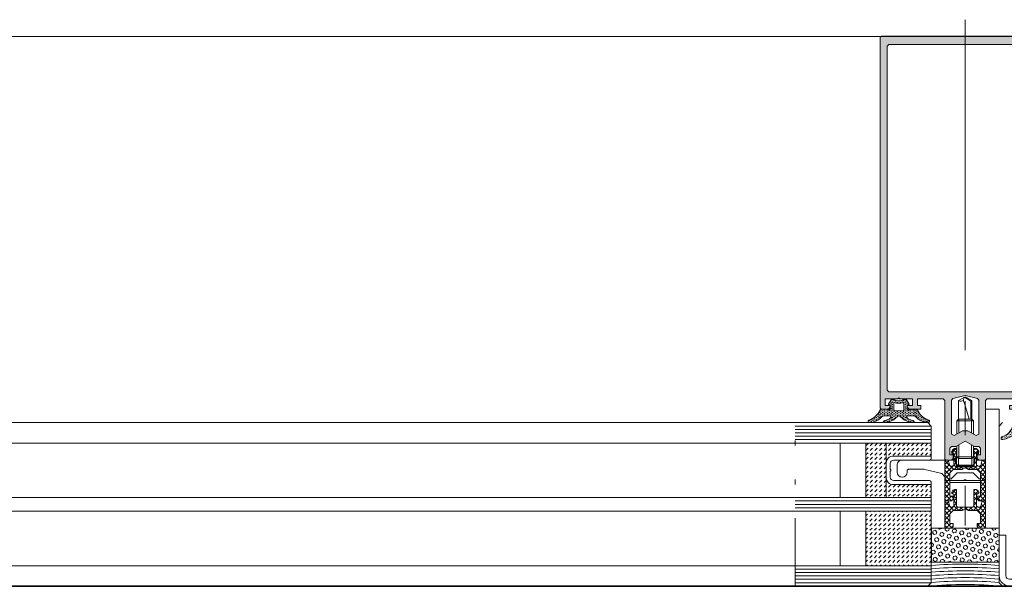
# Model space of a CAD drawing. Header units: inches. Extents: x 0 to 111471, y -105323 to 11070.
# Tile 186 of 256: x 45063 to 45092, y -27871 to -27854. Entities that reach past the tile are written whole.
import ezdxf

# ---------------------------------------------------------------- set-up
doc = ezdxf.new("R2010")
doc.units = ezdxf.units.IN
doc.header["$MEASUREMENT"] = 0
for name, pattern in [('DIVIDE', [5.3, 2, -1, 0.15, -1, 0.15, -1]), ('gen3', [6.25, 4.75, -1.5]), ('GEN7', [13.75, 9.75, -1.5, 1, -1.5])]:
    doc.linetypes.add(name, pattern=pattern)
for name, color, linetype, lineweight in [('888 drzwi i okna', 4, 'Continuous', 0), ('888 sciany istniejące', 2, 'Continuous', 35), ('888 widok', 8, 'Continuous', 0), ('888 wymiary', 1, 'Continuous', 0), ('MB-inne', 8, 'Continuous', 9), ('MB-kreskowanie', 8, 'Continuous', 5), ('MB-osie', 4, 'GEN7', 5), ('MB-profile', 7, 'Continuous', 9), ('MB-szyby', 4, 'Continuous', 9), ('MB-urwania', 1, 'DIVIDE', 5), ('MB-uszczelki_tworzywa', 8, 'Continuous', 9), ('Wymiary', 85, 'Continuous', 18)]:
    doc.layers.add(name, color=color, linetype=linetype, lineweight=lineweight)
doc.styles.add('TS 100_wymiary', font='romans.shx', dxfattribs={"width": 0.7, "height": 16})
doc.dimstyles.new('Dim Style 100', dxfattribs={"dimtxt": 16, "dimasz": 12, "dimexe": 12, "dimexo": 2, "dimgap": 10, "dimtad": 1, "dimdec": 0, "dimzin": 9, "dimtxsty": 'TS 100_wymiary', "dimblk": 'ARCHTICK', "dimcen": 2.5, "dimdle": 12, "dimclrd": 256, "dimclrt": 2, "dimadec": 0, "dimazin": 2, "dimtfac": 1, "dimtdec": 0, "dimtix": 1, "dimtmove": 2, "dimatfit": 3, "dimfxl": 0, "dimlwd": -1, "dimarcsym": 0})
pattern_1 = [(135, (-7.22281, -20.50134), (3e-14, 0.13531893), [0.09568493, -0.09568493])]

# ---------------------------------------------------------------- blocks, each defined once
blk = doc.blocks.new('120905')
at = {"layer": 'MB-kreskowanie'}
h = blk.add_hatch(dxfattribs=at)
h.set_pattern_fill('DOTS', color=256, scale=0.3, angle=0.0339, style=0)
h.set_pattern_definition([(0.033944, (-3888.86263, -793.2553), (0.23784281, 0.47639099), [0, -0.47625])])
edge = h.paths.add_edge_path(flags=16)
edge.add_line((-6, -3.5), (-6, -5.5))
edge.add_arc((-5.5, -5.5), 0.5, 180, 270)
edge.add_line((-5.5, -6), (-2.5, -6))
edge.add_arc((-2.5, -5.5), 0.5, 270, 360)
edge.add_line((-2, -5.5), (-2, -3.5))
edge.add_arc((-2.5, -3.5), 0.5, 0, 90)
edge.add_line((-2.5, -3), (-5.5, -3))
edge.add_arc((-5.5, -3.5), 0.5, 90, 180)
edge = h.paths.add_edge_path(flags=16)
edge.add_line((-2.5, -1.3), (-2.5, 0.68))
edge.add_arc((-2.7, 0.68), 0.2, 0, 104.4775)
edge.add_arc((-4, 5.34), 4.64, 254.3781, 285.6219, ccw=False)
edge.add_arc((-5.3, 0.68), 0.2, 75.5225, 180)
edge.add_line((-5.5, 0.68), (-5.5, -1.3))
edge.add_arc((-5.3, -1.3), 0.2, 180, 270)
edge.add_line((-5.3, -1.5), (-2.7, -1.5))
edge.add_arc((-2.7, -1.3), 0.2, 270, 360)
edge = h.paths.add_edge_path()
edge.add_line((-1.04, 0.6), (-1.79, 1.67))
edge.add_arc((-2.03, 1.5), 0.3, 35, 90)
edge.add_line((-2.03, 1.8), (-2.43, 1.8))
edge.add_arc((-2.43, 1.5), 0.3, 90, 116.888)
edge.add_arc((-4, 4.39), 3, 241.3165, 298.6835, ccw=False)
edge.add_arc((-5.57, 1.5), 0.3, 63.112, 90)
edge.add_line((-5.57, 1.8), (-5.97, 1.8))
edge.add_arc((-5.97, 1.5), 0.3, 90, 145)
edge.add_line((-6.21, 1.67), (-6.96, 0.6))
edge.add_arc((-6.8, 0.49), 0.2, 145, 255)
edge.add_line((-6.85, 0.29), (-6.5, 0.2))
edge.add_line((-6.5, 0.2), (-6.5, -1))
edge.add_arc((-6.8, -1), 0.3, 210, 360, ccw=False)
edge.add_arc((-7.32, -1.3), 0.3, 30, 90)
edge.add_line((-7.32, -1), (-9.2, -1))
edge.add_arc((-9.2, -1.3), 0.3, 90, 180)
edge.add_line((-9.5, -1.3), (-9.5, -5.53))
edge.add_arc((-13.89, -4.96), 4.42, 284.0449, 352.6549, ccw=False)
edge.add_arc((-12.62, -9.6), 0.401, 119.3457, 285.4538)
edge.add_arc((-13.24, -3.8), 6.24, 276.7503, 313.2183)
edge.add_arc((-8.22, -9), 1, 90.109, 138.502, ccw=False)
edge.add_line((-8.23, -8), (-6.58, -8))
edge.add_arc((-6.58, -8.3), 0.3, 314.0419, 90.5024, ccw=False)
edge.add_arc((-8.62, -6.19), 3.24, 276.9049, 314.0419, ccw=False)
edge.add_arc((-8.23, -9.7), 0.3, 90.109, 270.109)
edge.add_arc((-8.55, -4.42), 5.59, 273.2975, 316.7848)
edge.add_arc((-4.04, -8.49), 0.5, 85.1106, 150.4706, ccw=False)
edge.add_arc((-3.96, -8.49), 0.5, 29.5294, 94.8894, ccw=False)
edge.add_arc((0.55, -4.42), 5.59, 223.2152, 266.7025)
edge.add_arc((0.23, -9.7), 0.3, 269.891, 89.891)
edge.add_arc((0.62, -6.19), 3.24, 225.9581, 263.0951, ccw=False)
edge.add_arc((-1.42, -8.3), 0.3, 89.4976, 225.9581, ccw=False)
edge.add_line((-1.42, -8), (0.23, -8))
edge.add_arc((0.22, -9), 1, 41.498, 89.891, ccw=False)
edge.add_arc((5.24, -3.8), 6.24, 226.7817, 263.2497)
edge.add_arc((4.62, -9.6), 0.401, 254.5462, 60.6543)
edge.add_arc((5.89, -4.96), 4.42, 187.3451, 255.9551, ccw=False)
edge.add_line((1.5, -5.53), (1.5, -1.3))
edge.add_arc((1.2, -1.3), 0.3, 0, 90)
edge.add_line((1.2, -1), (-0.68, -1))
edge.add_arc((-0.68, -1.3), 0.3, 90, 150)
edge.add_arc((-1.2, -1), 0.3, 180, 330, ccw=False)
edge.add_line((-1.5, -1), (-1.5, 0.2))
edge.add_line((-1.5, 0.2), (-1.15, 0.29))
edge.add_arc((-1.2, 0.49), 0.2, 285, 35)
at = {"layer": 'MB-uszczelki_tworzywa'}
for points in [[(-1.04, 0.6), (-1.79, 1.67, 0.244698), (-2.03, 1.8), (-2.43, 1.8, 0.117863), (-2.56, 1.77, -0.255673), (-5.44, 1.77, 0.117863), (-5.57, 1.8), (-5.97, 1.8, 0.244698), (-6.21, 1.67), (-6.96, 0.6, 0.520567), (-6.85, 0.29), (-6.5, 0.2), (-6.5, -1, -0.767327), (-7.06, -1.15, 0.267949), (-7.32, -1), (-9.2, -1, 0.414214), (-9.5, -1.3), (-9.5, -5.53, -0.308643), (-12.81, -9.25, 0.885567), (-12.51, -9.99, 0.160479), (-8.97, -8.34, -0.21435), (-8.23, -8), (-6.58, -8, -0.677436), (-6.37, -8.51, -0.163474), (-8.23, -9.4, 1), (-8.23, -10, 0.19206), (-4.48, -8.25, -0.293178), (-4, -8, -0.293178), (-3.52, -8.25, 0.19206), (0.23, -10, 1), (0.23, -9.4, -0.163474), (-1.63, -8.51, -0.677436), (-1.42, -8), (0.23, -8, -0.21435), (0.97, -8.34, 0.160479), (4.51, -9.99, 0.885567), (4.81, -9.25, -0.308643), (1.5, -5.53), (1.5, -1.3, 0.414214), (1.2, -1), (-0.68, -1, 0.267949), (-0.94, -1.15, -0.767327), (-1.5, -1), (-1.5, 0.2), (-1.15, 0.29, 0.520567)], [(-2.5, -1.3), (-2.5, 0.68, 0.490314), (-2.75, 0.87, -0.137178), (-5.25, 0.87, 0.490314), (-5.5, 0.68), (-5.5, -1.3, 0.414214), (-5.3, -1.5), (-2.7, -1.5, 0.414214)], [(-6, -3.5), (-6, -5.5, 0.414214), (-5.5, -6), (-2.5, -6, 0.414214), (-2, -5.5), (-2, -3.5, 0.414214), (-2.5, -3), (-5.5, -3, 0.414214)]]:
    blk.add_lwpolyline(points, format="xyb", close=True, dxfattribs=at)
blk = doc.blocks.new('K430492X')
at = {"layer": 'MB-kreskowanie'}
h = blk.add_hatch(color=0, dxfattribs=at)
h.paths.add_polyline_path([(-109.2, 25), (-109.5, 24.7), (-109.5, 22.5), (-109, 22), (-108.5, 22), (-108.5, 23.5), (-106.5, 23.5), (-106.5, 19.75), (-106.25, 19.5), (-106.5, 19.25), (-106.5, 15.5), (-108.5, 15.5), (-108.5, 17), (-109, 17), (-109.5, 16.5), (-109.5, 13), (-108.5, 13), (-108.5, 14), (-106.5, 14), (-106.5, 6.5), (-107, 6), (-124.2, 6), (-124.5, 5.7), (-124.5, 4), (-124, 3.5), (-123, 3.5), (-123, 4.5), (-120.99, 4.5), (-120.49, 4), (-120.49, 2.75), (-118.9, 0), (-120.49, -2.75), (-120.49, -4), (-120.99, -4.5), (-123, -4.5), (-123, -3.5), (-124, -3.5), (-124.5, -4), (-124.5, -5.7), (-124.2, -6), (-107, -6), (-106.5, -6.5), (-106.5, -14), (-108.5, -14), (-108.5, -13), (-109.5, -13), (-109.5, -16.5), (-109, -17), (-108.5, -17), (-108.5, -15.5), (-106.5, -15.5), (-106.5, -19.25), (-106.25, -19.5), (-106.5, -19.75), (-106.5, -23.5), (-108.5, -23.5), (-108.5, -22), (-109, -22), (-109.5, -22.5), (-109.5, -24.7), (-109.2, -25), (-0.5, -25, 0.413925), (0, -24.5), (0, 24.5, 0.413925), (-0.5, 25)])
h.paths.add_polyline_path([(-3, 22.9), (-2.5, 22.4), (-2.5, -22.4), (-3, -22.9), (-104, -22.9), (-104.5, -22.4), (-104.5, 22.4), (-104, 22.9)], flags=16)
h.paths.add_polyline_path([(-106.41, 3.62), (-105.5, 0), (-106.41, -3.62), (-106.89, -4), (-116.88, -4), (-117.31, -3.25), (-115.9, -0.8), (-115.9, 0.8), (-117.31, 3.25), (-116.88, 4), (-106.89, 4)], flags=16)
at = {"layer": 'MB-profile'}
blk.add_lwpolyline([(-0.5, -25), (-109.2, -25), (-109.5, -24.7), (-109.5, -22.5), (-109, -22), (-108.5, -22), (-108.5, -23.5), (-106.5, -23.5), (-106.5, -19.75), (-106.25, -19.5), (-106.5, -19.25), (-106.5, -15.5), (-108.5, -15.5), (-108.5, -17), (-109, -17), (-109.5, -16.5), (-109.5, -13), (-108.5, -13), (-108.5, -14), (-106.5, -14), (-106.5, -6.5), (-107, -6), (-124.2, -6), (-124.5, -5.7), (-124.5, -4), (-124, -3.5), (-123, -3.5), (-123, -4.5), (-120.99, -4.5), (-120.49, -4), (-120.49, -2.75), (-118.9, 0), (-120.49, 2.75), (-120.49, 4), (-120.99, 4.5), (-123, 4.5), (-123, 3.5), (-124, 3.5), (-124.5, 4), (-124.5, 5.7), (-124.2, 6), (-107, 6), (-106.5, 6.5), (-106.5, 14), (-108.5, 14), (-108.5, 13), (-109.5, 13), (-109.5, 16.5), (-109, 17), (-108.5, 17), (-108.5, 15.5), (-106.5, 15.5), (-106.5, 19.25), (-106.25, 19.5), (-106.5, 19.75), (-106.5, 23.5), (-108.5, 23.5), (-108.5, 22), (-109, 22), (-109.5, 22.5), (-109.5, 24.7), (-109.2, 25), (-0.5, 25, -0.414502), (0, 24.5), (0, -24.5, -0.414502)], format="xyb", close=True, dxfattribs=at)
for points in [[(-3, -22.9), (-104, -22.9), (-104.5, -22.4), (-104.5, 22.4), (-104, 22.9), (-3, 22.9), (-2.5, 22.4), (-2.5, -22.4)], [(-106.41, -3.62), (-106.89, -4), (-116.88, -4), (-117.31, -3.25), (-115.9, -0.8), (-115.9, 0.8), (-117.31, 3.25), (-116.88, 4), (-106.89, 4), (-106.41, 3.62), (-105.5, 0)]]:
    blk.add_lwpolyline(points, close=True, dxfattribs=at)
blk = doc.blocks.new('120900')
at = {"layer": 'MB-kreskowanie'}
h = blk.add_hatch(dxfattribs=at)
h.set_pattern_fill('DOTS', color=256, scale=0.3, angle=90.0339, style=0)
h.set_pattern_definition([(90.033944, (778.75693, -4206.1781), (-0.47639099, 0.23784281), [0, -0.47625])])
h.paths.add_polyline_path([(-6.21, 1.67, -0.244698), (-5.97, 1.8), (-5.57, 1.8, -0.117863), (-5.44, 1.77, 0.255673), (-2.56, 1.77, -0.117863), (-2.43, 1.8), (-2.03, 1.8, -0.244698), (-1.79, 1.67), (-1.04, 0.6, -0.520567), (-1.15, 0.29), (-1.5, 0.2), (-1.5, -1), (-2.5, -1), (-2.5, 0.68, 0.496188), (-2.75, 0.87, -0.136548), (-5.24, 0.87, 0.502247), (-5.5, 0.68), (-5.5, -1), (-6.5, -1), (-6.5, 0.2), (-6.85, 0.29, -0.520567), (-6.96, 0.6)])
h.paths.add_polyline_path([(-9.5, -1.3, -0.414214), (-9.2, -1), (-7.32, -1, -0.267949), (-7.06, -1.15, 0.767327), (-6.5, -1), (-5.5, -1), (-5.5, -1.3, 0.414214), (-5.3, -1.5), (-2.7, -1.5, 0.414214), (-2.5, -1.3), (-2.5, -1), (-1.5, -1, 0.767327), (-0.94, -1.15, -0.267949), (-0.68, -1), (1.2, -1, -0.414214), (1.5, -1.3, 0.218991), (4.81, -4.25, -0.885567), (4.51, -4.99, -0.160479), (0.97, -3.34, 0.21435), (0.23, -3), (-1.42, -3, 0.674934), (-1.63, -3.51, 0.163474), (0.23, -4.4, -1), (0.23, -5, -0.19206), (-3.52, -3.25, 0.293178), (-4, -2.99, 0.293178), (-4.48, -3.25, -0.19206), (-8.23, -5, -1), (-8.23, -4.4, 0.163474), (-6.37, -3.51, 0.674934), (-6.58, -3), (-8.23, -3, 0.214349), (-8.97, -3.34, -0.160479), (-12.51, -4.99, -0.885567), (-12.81, -4.25, 0.226961)])
at = {"layer": 'MB-uszczelki_tworzywa'}
for points in [[(1.5, -1.3, 0.218991), (4.81, -4.25, -0.885567), (4.51, -4.99, -0.160479), (0.97, -3.34, 0.21435), (0.23, -3), (-1.42, -3, 0.677436), (-1.63, -3.51, 0.163474), (0.23, -4.4, -1), (0.23, -5, -0.19206), (-3.52, -3.25, 0.293178), (-4, -2.99, 0.293178), (-4.48, -3.25, -0.19206), (-8.23, -5, -1), (-8.23, -4.4, 0.163474), (-6.37, -3.51, 0.677436), (-6.58, -3), (-8.23, -3, 0.21435), (-8.97, -3.34, -0.160479), (-12.51, -4.99, -0.885567), (-12.81, -4.25, 0.226961), (-9.5, -1.3, -0.414214), (-9.2, -1), (-7.32, -1, -0.267949), (-7.06, -1.15, 0.767327), (-6.5, -1), (-6.5, 0.2), (-6.85, 0.29, -0.520567), (-6.96, 0.6), (-6.21, 1.67, -0.244698), (-5.97, 1.8), (-5.57, 1.8, -0.117863), (-5.44, 1.77, 0.255673), (-2.56, 1.77, -0.117863), (-2.43, 1.8), (-2.03, 1.8, -0.244698), (-1.79, 1.67), (-1.04, 0.6, -0.520567), (-1.15, 0.29), (-1.5, 0.2), (-1.5, -1, 0.767327), (-0.94, -1.15, -0.267949), (-0.68, -1), (1.2, -1, -0.414214)], [(-2.5, -1.3), (-2.5, 0.68, 0.490314), (-2.75, 0.87, -0.137178), (-5.25, 0.87, 0.490314), (-5.5, 0.68), (-5.5, -1.3, 0.414214), (-5.3, -1.5), (-2.7, -1.5, 0.414214)]]:
    blk.add_lwpolyline(points, format="xyb", close=True, dxfattribs=at)
blk = doc.blocks.new('G$C364BC776')
at = {"layer": 'MB-kreskowanie'}
h = blk.add_hatch(dxfattribs=at)
h.set_pattern_fill('DOTS', color=256, scale=0.030137, angle=90.0339, style=0)
h.set_pattern_definition([(90.033944, (87.79719, -417.22213), (-0.047856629, 0.023892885), [0, -0.047842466])])
h.paths.add_polyline_path([(8.942, 5.484, -0.244698), (8.966, 5.497), (9.006, 5.497, -0.117863), (9.02, 5.494, 0.255673), (9.309, 5.494, -0.117863), (9.322, 5.497), (9.362, 5.497, -0.244698), (9.387, 5.484), (9.462, 5.377, -0.520567), (9.451, 5.346), (9.415, 5.336), (9.415, 5.216), (9.315, 5.216), (9.315, 5.384, 0.496188), (9.289, 5.404, -0.136548), (9.039, 5.404, 0.502247), (9.013, 5.384), (9.013, 5.216), (8.913, 5.216), (8.913, 5.336), (8.878, 5.346, -0.520567), (8.866, 5.377)])
h.paths.add_polyline_path([(8.612, 5.186, -0.414214), (8.642, 5.216), (8.831, 5.216, -0.267949), (8.857, 5.201, 0.767327), (8.913, 5.216), (9.013, 5.216), (9.013, 5.186, 0.414214), (9.033, 5.166), (9.295, 5.166, 0.414214), (9.315, 5.186), (9.315, 5.216), (9.415, 5.216, 0.767327), (9.471, 5.201, -0.267949), (9.498, 5.216), (9.686, 5.216, -0.414214), (9.717, 5.186, 0.218991), (10.049, 4.889, -0.885567), (10.019, 4.815, -0.160479), (9.664, 4.981, 0.21435), (9.589, 5.015), (9.423, 5.015, 0.674934), (9.402, 4.963, 0.163474), (9.589, 4.874, -1), (9.589, 4.814, -0.19206), (9.212, 4.99, 0.293178), (9.164, 5.016, 0.293178), (9.116, 4.99, -0.19206), (8.739, 4.814, -1), (8.739, 4.874, 0.163474), (8.926, 4.963, 0.674934), (8.905, 5.015), (8.74, 5.015, 0.214349), (8.664, 4.981, -0.160479), (8.309, 4.815, -0.885567), (8.279, 4.889, 0.226961)])
h = blk.add_hatch(dxfattribs=at)
h.set_pattern_fill('DASH', color=256, scale=0.030137, angle=315, style=0)
h.set_pattern_definition(pattern_1)
h.paths.add_polyline_path([(9.335, 3.83, -0.414214), (9.536, 3.629), (9.536, 4.211), (8.21, 4.211), (8.21, 4.01), (8.21, 3.83)])
h.paths.add_polyline_path([(9.536, 2.604), (9.536, 3.187, -0.414214), (9.335, 2.986), (8.21, 2.986), (8.21, 2.604)])
h = blk.add_hatch(dxfattribs=at)
h.set_pattern_fill('DASH', color=256, scale=0.030137, angle=315, style=0)
h.set_pattern_definition(pattern_1)
h.paths.add_polyline_path([(10.139, 4.211), (9.536, 4.211), (9.536, 2.604), (10.139, 2.604)])
h = blk.add_hatch(dxfattribs=at)
h.set_pattern_fill('_U', color=256, scale=0.100457, angle=45, style=0, double=1, pattern_type=0)
h.set_pattern_definition([(45, (-241.71, -214.41141), (-0.071033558, 0.071033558), []), (135, (-241.71, -214.41141), (-0.071033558, -0.071033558), [])])
h.paths.add_polyline_path([(7.461, 3.559), (7.431, 3.529), (6.979, 3.529), (6.949, 3.559), (6.949, 3.709), (6.948, 4.051), (6.884, 4.051), (6.841, 4.026), (6.797, 3.951), (6.874, 3.901), (6.873, 3.709), (6.873, 3.559), (6.818, 3.529), (6.777, 3.529), (6.747, 3.552), (6.703, 3.709), (6.602, 3.709), (6.602, 2.504), (6.803, 2.504), (6.854, 2.554), (6.854, 2.644), (6.753, 2.644), (6.753, 3.333), (6.853, 3.428), (7.118, 3.428), (7.205, 3.479), (7.292, 3.428), (7.557, 3.428), (7.657, 3.333), (7.657, 2.644), (7.557, 2.644), (7.557, 2.554), (7.607, 2.504), (7.808, 2.504), (7.808, 3.709), (7.707, 3.709), (7.663, 3.552), (7.634, 3.529), (7.592, 3.529), (7.536, 3.559), (7.536, 3.709), (7.536, 3.901), (7.612, 3.951), (7.569, 4.026), (7.525, 4.051), (7.461, 4.051), (7.461, 3.709)])
h = blk.add_hatch(dxfattribs=at)
h.set_pattern_fill('_U', color=256, scale=0.100457, angle=45, style=0, double=1, pattern_type=0)
h.set_pattern_definition([(45, (-241.71, -215.61689), (-0.071033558, 0.071033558), []), (135, (-241.71, -215.61689), (-0.071033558, -0.071033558), [])])
h.paths.add_polyline_path([(7.461, 2.354), (7.431, 2.323), (6.979, 2.323), (6.949, 2.354), (6.949, 2.504), (6.948, 2.846), (6.884, 2.846), (6.841, 2.821), (6.797, 2.746), (6.874, 2.695), (6.873, 2.504), (6.873, 2.354), (6.818, 2.323), (6.777, 2.323), (6.747, 2.346), (6.703, 2.504), (6.602, 2.504), (6.602, 1.7), (6.803, 1.7), (6.854, 1.75), (6.854, 1.841), (6.753, 1.841), (6.753, 2.128), (6.853, 2.223), (7.118, 2.223), (7.205, 2.273), (7.292, 2.223), (7.557, 2.223), (7.657, 2.128), (7.657, 1.841), (7.557, 1.841), (7.557, 1.75), (7.607, 1.7), (7.808, 1.7), (7.808, 2.504), (7.707, 2.504), (7.663, 2.346), (7.634, 2.323), (7.592, 2.323), (7.536, 2.354), (7.536, 2.504), (7.536, 2.695), (7.612, 2.746), (7.569, 2.821), (7.525, 2.846), (7.461, 2.846), (7.461, 2.504)])
h = blk.add_hatch(dxfattribs=at)
h.set_pattern_fill('DASH', color=256, scale=0.030137, angle=315, style=0)
h.set_pattern_definition([(315, (-34.7418, -8.98989), (0.13531893, -3e-14), [0.09568493, -0.09568493])])
h.paths.add_polyline_path([(8.21, 0.595), (10.139, 0.595), (10.139, 2.202), (8.21, 2.202)])
h = blk.add_hatch(dxfattribs=at)
h.set_pattern_fill('HEX', color=256, scale=0.020091, angle=225, style=0)
h.set_pattern_definition([(225, (-34.7418, -10.39628), (0.0781264, -0.0781264), [0.06378995, -0.1275799]), (345, (-34.7418, -10.39628), (0.02859625, 0.10672265), [0.06378995, -0.1275799]), (285, (-34.78691, -10.44138), (0.10672265, 0.02859625), [0.06378995, -0.1275799])])
h.paths.add_polyline_path([(8.21, 0.695), (8.21, 1.7), (6.201, 1.7), (6.201, 0.695)])
at = {"layer": 'MB-inne', "linetype": 'Continuous'}
for p, q in [((7.182, 5.562), (7.011, 5.464)), ((7.182, 5.562), (7.229, 5.562)), ((7.229, 5.562), (7.4, 5.464)), ((7.229, 5.562), (7.251, 5.509)), ((7.011, 4.92), (7.011, 5.464)), ((7.088, 4.92), (7.24, 5.422)), ((7.4, 4.92), (7.4, 5.464)), ((7.011, 4.92), (6.964, 4.869)), ((7.447, 4.869), (6.964, 4.869)), ((6.964, 4.479), (6.964, 4.869)), ((7.4, 4.92), (7.011, 4.92)), ((7.014, 4.508), (7.014, 4.92)), ((7.397, 4.508), (7.397, 4.92)), ((7.4, 4.92), (7.447, 4.869)), ((7.447, 4.479), (7.447, 4.869)), ((6.964, 3.804), (6.964, 4.131)), ((7.014, 3.754), (7.014, 4.16)), ((7.397, 3.754), (7.397, 4.16)), ((7.447, 3.804), (7.447, 4.131)), ((7.447, 3.804), (6.964, 3.804)), ((7.011, 3.754), (6.964, 3.804)), ((7.4, 3.754), (7.447, 3.804)), ((7.011, 3.558), (7.011, 3.754)), ((7.4, 3.754), (7.011, 3.754)), ((7.4, 3.558), (7.4, 3.754))]:
    blk.add_line(p, q, dxfattribs=at)
at = {"layer": 'MB-inne', "linetype": 'gen3'}
for p in [(7.229, 5.562), (7.035, 4.92)]:
    blk.add_line(p, (7.035, 5.45), dxfattribs=at)
at = {"layer": 'MB-inne'}
for p, q in [((6.97, 3.338), (6.78, 3.148)), ((6.964, 3.332), (7.447, 3.332)), ((7.441, 3.338), (7.631, 3.148)), ((6.774, 3.051), (7.636, 3.051)), ((6.777, 3.106), (7.633, 3.106))]:
    blk.add_line(p, q, dxfattribs=at)
for points in [[(7.461, 3.565, -0.132252), (7.436, 3.558), (6.974, 3.558, -0.132253), (6.949, 3.565)], [(6.777, 3.106), (7.15, 3.106, 0.198912)]]:
    blk.add_lwpolyline(points, format="xyb", dxfattribs=at)
at = {"layer": 'MB-inne', "linetype": 'ByBlock'}
blk.add_lwpolyline([(0, 0), (5.901, 0, 0.414222), (6.201, 0.3), (6.201, 1.5), (6.001, 1.5), (6.001, 0.298, -0.414316), (5.901, 0.198), (0.001, 0.2)], format="xyb", close=True, dxfattribs=at)
at = {"layer": 'MB-inne', "linetype": 'Continuous', "extrusion": (2.22045e-16, -1.83691e-16, -1)}
blk.add_arc((-7.107, 5.484), 0.147, 170, 204.7886, dxfattribs=at)
at = {"layer": 'MB-inne', "linetype": 'Continuous'}
blk.add_arc((7.33, 5.633), 0.184, 245.1869, 292.5202, dxfattribs=at)
at = {"layer": 'MB-kreskowanie'}
for p, q in [((12.228, 4.714), (8.21, 4.714)), ((12.228, 4.613), (8.21, 4.613)), ((12.228, 4.513), (8.21, 4.513)), ((12.228, 4.412), (8.21, 4.412)), ((12.228, 4.312), (8.21, 4.312)), ((12.228, 2.504), (8.21, 2.504)), ((12.228, 2.403), (8.21, 2.403)), ((12.228, 2.303), (8.21, 2.303)), ((6.201, 0.093), (6.201, 0.595)), ((12.228, 0.494), (8.21, 0.494)), ((12.228, 0.394), (8.21, 0.394)), ((12.228, 0.293), (8.21, 0.293)), ((6.1, -0.008), (6.201, 0.093)), ((12.228, 0.193), (8.21, 0.193)), ((12.228, 0.093), (8.21, 0.093))]:
    blk.add_line(p, q, dxfattribs=at)
for centre, start, end in [((7.205, -11.535), 85.2692, 94.7308), ((7.205, -11.636), 85.2692, 94.7308), ((7.205, -11.736), 85.2692, 94.7308), ((7.205, -11.837), 85.2692, 94.7308), ((7.205, -12.138), 84.7949, 95.2051), ((7.205, -11.937), 85.2692, 94.7308), ((7.205, -12.038), 85.2692, 94.7308)]:
    blk.add_arc(centre, 12.18, start, end, dxfattribs=at)
at = {"layer": 'MB-osie'}
blk.add_line((7.205, 16.698), (7.205, 1.785), dxfattribs=at)
at = {"layer": 'MB-profile'}
for points in [[(9.717, 10.656), (9.717, 5.246), (9.686, 5.216), (9.465, 5.216), (9.415, 5.266), (9.415, 5.316), (9.566, 5.316), (9.566, 5.517), (9.189, 5.517), (9.164, 5.542), (9.139, 5.517), (8.762, 5.517), (8.762, 5.316), (8.913, 5.316), (8.913, 5.266), (8.863, 5.216), (8.511, 5.216), (8.511, 5.316), (8.612, 5.316), (8.612, 5.517), (7.858, 5.517), (7.808, 5.467), (7.808, 3.739), (7.778, 3.709), (7.607, 3.709), (7.557, 3.759), (7.557, 3.86), (7.657, 3.86), (7.657, 4.062), (7.607, 4.112), (7.481, 4.112), (7.205, 4.272), (6.929, 4.112), (6.803, 4.112), (6.753, 4.062), (6.753, 3.86), (6.854, 3.86), (6.854, 3.759), (6.803, 3.709), (6.633, 3.709), (6.602, 3.739), (6.602, 5.467), (6.552, 5.517), (5.799, 5.517)], [(9.506, 10.656), (9.506, 5.768), (9.455, 5.718), (4.955, 5.718), (4.905, 5.768), (4.905, 10.656)]]:
    blk.add_lwpolyline(points, dxfattribs=at)
blk.add_lwpolyline([(7.569, 5.527), (7.607, 5.478), (7.607, 4.475), (7.532, 4.431), (7.286, 4.573), (7.124, 4.573), (6.879, 4.431), (6.803, 4.475), (6.803, 5.478), (6.841, 5.527), (7.205, 5.618)], close=True, dxfattribs=at)
blk.add_lwpolyline([(8.21, 3.056), (8.21, 3.006, 0.414214), (8.23, 2.986), (9.335, 2.986, 0.414214), (9.536, 3.187), (9.536, 3.629, 0.414214), (9.335, 3.83), (8.23, 3.83, 0.414214), (8.21, 3.809), (8.21, 3.759, 0.414214), (8.26, 3.709), (9.315, 3.709, -0.414214), (9.415, 3.609), (9.415, 3.444, -0.198912), (9.409, 3.43), (9.401, 3.422, 0.414214), (9.401, 3.393), (9.409, 3.385, -0.198912), (9.415, 3.371), (9.415, 3.207, -0.414214), (9.315, 3.106), (8.26, 3.106, 0.414214)], format="xyb", close=True, dxfattribs=at)
blk.add_lwpolyline([(6.602, 3.709), (6.845, 3.709), (6.864, 3.724), (6.87, 3.744), (6.889, 3.759), (6.904, 3.759), (6.924, 3.739), (6.924, 3.609), (6.974, 3.558), (7.011, 3.558), (7.399, 3.558), (7.436, 3.558), (7.487, 3.609), (7.487, 3.739), (7.507, 3.759), (7.521, 3.759), (7.541, 3.744), (7.546, 3.724), (7.566, 3.709), (9.064, 3.709, -0.414214), (9.214, 3.558), (9.214, 3.357, -1), (8.913, 3.357), (8.913, 3.408), (8.883, 3.438), (8.428, 3.438), (8.393, 3.435), (7.891, 3.316), (7.808, 3.217), (7.808, 3.156), (7.758, 3.106), (7.26, 3.106), (7.239, 3.115), (7.227, 3.128), (7.184, 3.128), (7.171, 3.115), (7.15, 3.106), (6.653, 3.106), (6.603, 3.156), (6.603, 3.217), (6.602, 3.217)], format="xyb", dxfattribs=at)
at = {"layer": 'MB-szyby'}
for p, q in [((6.1, 4.814), (6.201, 4.714)), ((6.201, 4.714), (6.201, 4.211)), ((8.31, 4.814), (8.21, 4.714)), ((8.21, 4.714), (8.21, 4.211)), ((12.228, 4.814), (8.31, 4.814)), ((6.201, 4.211), (6.201, 4.01)), ((8.21, 4.211), (8.21, 4.01)), ((8.21, 4.211), (12.228, 4.211)), ((6.201, 3.809), (6.201, 4.01)), ((8.21, 3.809), (8.21, 4.01)), ((6.201, 2.604), (6.201, 3.006)), ((8.21, 2.604), (8.21, 3.006)), ((6.201, 2.202), (6.201, 2.604)), ((10.139, 2.604), (8.21, 2.604)), ((8.21, 2.202), (8.21, 2.604)), ((8.21, 2.604), (12.228, 2.604)), ((12.228, 2.202), (8.21, 2.202)), ((8.21, 0.093), (8.21, 0.595)), ((8.21, 0.595), (12.228, 0.595)), ((8.31, -0.008), (8.21, 0.093)), ((12.228, -0.008), (8.31, -0.008))]:
    blk.add_line(p, q, dxfattribs=at)
at = {"layer": 'MB-urwania'}
blk.add_line((12.228, -0.008), (12.228, 4.814), dxfattribs=at)
at = {"layer": 'MB-uszczelki_tworzywa'}
blk.add_line((9.536, 4.211), (9.536, 2.604), dxfattribs=at)
for points in [[(9.717, 5.186, 0.218991), (10.049, 4.889, -0.885567), (10.019, 4.815, -0.160479), (9.664, 4.981, 0.21435), (9.589, 5.015), (9.424, 5.015, 0.677436), (9.402, 4.963, 0.163474), (9.589, 4.874, -1), (9.589, 4.814, -0.19206), (9.212, 4.99, 0.293178), (9.164, 5.016, 0.293178), (9.116, 4.99, -0.19206), (8.739, 4.814, -1), (8.739, 4.874, 0.163474), (8.926, 4.963, 0.677436), (8.905, 5.015), (8.74, 5.015, 0.21435), (8.664, 4.981, -0.160479), (8.309, 4.815, -0.885567), (8.279, 4.889, 0.226961), (8.612, 5.186, -0.414214), (8.642, 5.216), (8.831, 5.216, -0.267949), (8.857, 5.201, 0.767327), (8.913, 5.216), (8.913, 5.336), (8.878, 5.346, -0.520567), (8.866, 5.377), (8.942, 5.484, -0.244698), (8.966, 5.497), (9.006, 5.497, -0.117863), (9.02, 5.494, 0.255673), (9.309, 5.494, -0.117863), (9.322, 5.497), (9.362, 5.497, -0.244698), (9.387, 5.484), (9.462, 5.377, -0.520567), (9.451, 5.346), (9.415, 5.336), (9.415, 5.216, 0.767327), (9.471, 5.201, -0.267949), (9.498, 5.216), (9.686, 5.216, -0.414214)], [(9.315, 5.186), (9.315, 5.384, 0.490314), (9.29, 5.404, -0.137178), (9.039, 5.404, 0.490314), (9.013, 5.384), (9.013, 5.186, 0.414214), (9.033, 5.166), (9.295, 5.166, 0.414214)]]:
    blk.add_lwpolyline(points, format="xyb", close=True, dxfattribs=at)
for points in [[(6.602, 3.709), (6.602, 5.216), (6.201, 5.216), (6.201, 3.288)], [(6.201, 3.372), (6.201, 1.7)], [(6.602, 1.7), (6.602, 3.217)]]:
    blk.add_lwpolyline(points, dxfattribs=at)
for points in [[(10.139, 2.604), (10.892, 2.604), (10.892, 4.211), (10.139, 4.211)], [(6.949, 3.709), (6.949, 3.559), (6.979, 3.529), (7.431, 3.529), (7.461, 3.559), (7.461, 3.709), (7.461, 4.051), (7.525, 4.051), (7.569, 4.026), (7.612, 3.951), (7.536, 3.901), (7.536, 3.709), (7.536, 3.559), (7.592, 3.529), (7.634, 3.529), (7.663, 3.552), (7.707, 3.709), (7.808, 3.709), (7.808, 2.504), (7.607, 2.504), (7.557, 2.554), (7.557, 2.644), (7.657, 2.644), (7.657, 3.333), (7.557, 3.428), (7.292, 3.428), (7.205, 3.479), (7.205, 3.479), (7.205, 3.479), (7.118, 3.428), (6.853, 3.428), (6.753, 3.333), (6.753, 2.644), (6.854, 2.644), (6.854, 2.554), (6.803, 2.504), (6.602, 2.504), (6.602, 3.709), (6.703, 3.709), (6.747, 3.552), (6.777, 3.529), (6.818, 3.529), (6.873, 3.559), (6.873, 3.709), (6.874, 3.901), (6.797, 3.951), (6.841, 4.026), (6.884, 4.051), (6.948, 4.051)], [(6.949, 2.504), (6.949, 2.354), (6.979, 2.323), (7.431, 2.323), (7.461, 2.354), (7.461, 2.504), (7.461, 2.846), (7.525, 2.846), (7.569, 2.821), (7.612, 2.746), (7.536, 2.695), (7.536, 2.504), (7.536, 2.354), (7.592, 2.323), (7.634, 2.323), (7.663, 2.346), (7.707, 2.504), (7.808, 2.504), (7.808, 1.7), (7.607, 1.7), (7.557, 1.75), (7.557, 1.841), (7.657, 1.841), (7.657, 2.128), (7.557, 2.223), (7.292, 2.223), (7.205, 2.273), (7.205, 2.273), (7.205, 2.273), (7.118, 2.223), (6.853, 2.223), (6.753, 2.128), (6.753, 1.841), (6.854, 1.841), (6.854, 1.75), (6.803, 1.7), (6.602, 1.7), (6.602, 2.504), (6.703, 2.504), (6.747, 2.346), (6.777, 2.323), (6.818, 2.323), (6.873, 2.354), (6.873, 2.504), (6.874, 2.695), (6.797, 2.746), (6.841, 2.821), (6.884, 2.846), (6.948, 2.846)], [(8.21, 2.202), (10.139, 2.202), (10.139, 0.595), (8.21, 0.595)], [(10.139, 0.595), (10.892, 0.595), (10.892, 2.202), (10.139, 2.202)], [(8.201, 0.7), (6.201, 0.7), (6.201, 1.7), (8.201, 1.7)], [(6.201, 0.695), (8.21, 0.695), (8.21, 1.7), (6.201, 1.7)]]:
    blk.add_lwpolyline(points, close=True, dxfattribs=at)
blk.add_lwpolyline([(6.848, 3.86), (6.848, 3.88), (6.819, 3.897, -0.391131), (6.81, 3.923), (6.847, 4.001, -0.291473), (6.893, 4.03), (6.919, 4.03, -0.414214), (6.949, 4), (6.949, 3.539, 0.414214), (6.979, 3.509), (7.431, 3.509, 0.414214), (7.461, 3.539), (7.461, 4, -0.414214), (7.492, 4.03), (7.518, 4.03, -0.291473), (7.563, 4.001), (7.6, 3.923, -0.391131), (7.592, 3.897), (7.562, 3.88), (7.562, 3.86)], format="xyb", dxfattribs=at)
at = {"linetype": 'ByBlock', "xscale": 0.1004566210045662, "yscale": 0.1004566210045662, "zscale": 0.1004566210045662, "rotation": 89.99999999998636}
blk.add_blockref('K430492X', (7.205, 16.216), dxfattribs=at)
at = {"xscale": -0.1, "yscale": 0.1, "zscale": 0.1}
blk.add_blockref('120905', (4.846, 5.316), dxfattribs=at)
at = {"xscale": 0.1004566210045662, "yscale": 0.1004566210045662, "zscale": 0.1004566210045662, "rotation": 359.9999999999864}
blk.add_blockref('120900', (9.566, 5.316), dxfattribs=at)
blk = doc.blocks.new('_ArchTick')
at = {"layer": 'Wymiary', "color": 0, "const_width": 0.15}
blk.add_lwpolyline([(-0.5, -0.5), (0.5, 0.5)], dxfattribs=at)
blk = doc.blocks.new('*D707')
at = {"layer": '888 wymiary', "color": 0, "lineweight": -2, "ltscale": 0.01}
for p, q in [((44970.711, -28131.521), (44970.711, -28163.521)), ((45090.711, -28131.521), (45090.711, -28163.521))]:
    blk.add_line(p, q, dxfattribs=at)
at = {"layer": '888 wymiary', "ltscale": 0.01}
blk.add_line((44958.711, -28151.521), (45102.711, -28151.521), dxfattribs=at)
at = {"layer": 'Defpoints', "color": 0}
for p in [(44970.711, -27864.859), (45090.711, -27864.844), (45090.711, -28151.521)]:
    blk.add_point(p, dxfattribs=at)
at = {"layer": '888 wymiary', "linetype": 'ByBlock', "xscale": 12, "yscale": 12, "zscale": 12, "rotation": 180}
blk.add_blockref('_ArchTick', (44970.711, -28151.521), dxfattribs=at)
at = {"layer": '888 wymiary', "linetype": 'ByBlock', "xscale": 12, "yscale": 12, "zscale": 12}
blk.add_blockref('_ArchTick', (45090.711, -28151.521), dxfattribs=at)
at = {"layer": '888 wymiary', "color": 2, "ltscale": 0.01, "insert": (45030.711, -28133.521), "char_height": 16, "attachment_point": 5, "style": 'TS 100_wymiary'}
blk.add_mtext('120', dxfattribs=at)

msp = doc.modelspace()

# ---------------------------------------------------------------- linework, layer by layer
at = {"layer": '888 drzwi i okna', "ltscale": 0.01}
for points in [[(45085.688, -27865.748), (43418.113, -27865.748)], [(45085.688, -27866.351), (43418.064, -27866.351)], [(45085.688, -27867.958), (43418.064, -27867.958)], [(45085.688, -27868.36), (43418.064, -27868.36)], [(45085.688, -27869.968), (43418.064, -27869.968)], [(45085.688, -27870.57), (43415.613, -27870.568), (43378.841, -28047.385)]]:
    msp.add_lwpolyline(points, dxfattribs=at)
at = {"layer": '888 sciany istniejące', "ltscale": 0.01}
msp.add_lwpolyline([(43379.99, -28060.696), (43419.53, -27870.57), (45099.62, -27870.57)], dxfattribs=at)
at = {"layer": '888 widok', "ltscale": 0.01}
msp.add_lwpolyline([(43360.623, -28057.12), (43403.02, -27854.361), (45098.656, -27854.361)], dxfattribs=at)

# ---------------------------------------------------------------- block references
at = {"layer": '888 sciany istniejące', "ltscale": 0.01, "xscale": -1}
msp.add_blockref('G$C364BC776', (45097.916, -27870.562), dxfattribs=at)

# ---------------------------------------------------------------- dimensions: what is measured, and where the dimension line sits
at = {"layer": '888 wymiary', "ltscale": 0.01}
dim = msp.add_linear_dim(base=(45090.711, -28151.521), p1=(44970.711, -27864.859), p2=(45090.711, -27864.844), dimstyle='Dim Style 100', dxfattribs=at)
dim.commit()
dim.dimension.update_dxf_attribs({"geometry": '*D707', "text_midpoint": (45030.711, -28133.521)})

doc.saveas('drawing.dxf')
